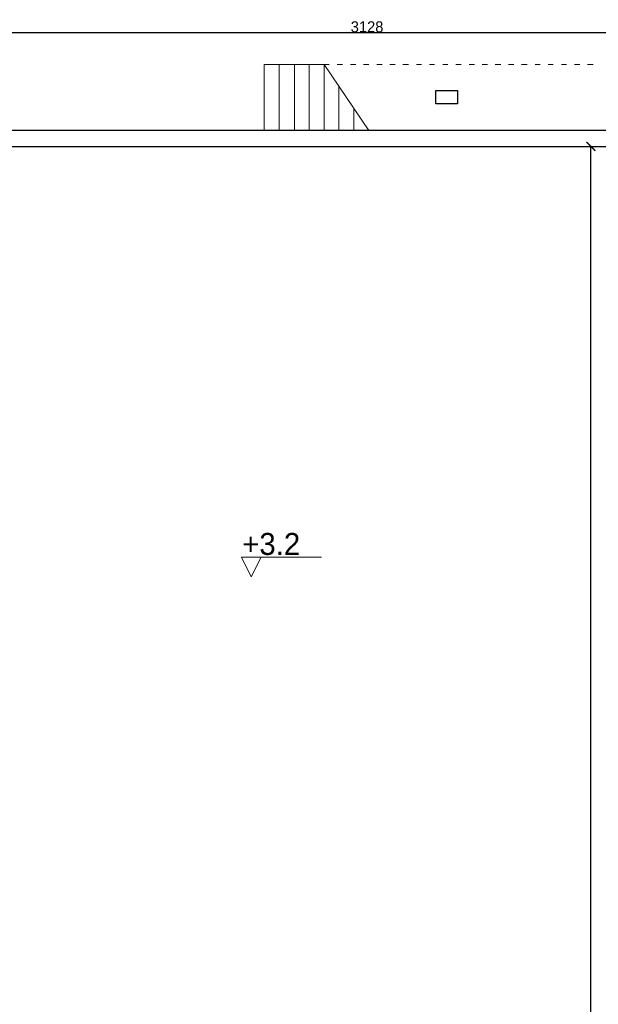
# Model space of a CAD drawing. Header units: centimetres. Extents: x -17621 to 77377, y -18613 to 66.
# Tile 70 of 173: x 7834 to 9151, y -8488 to -6246. Entities that reach past the tile are written whole.
import ezdxf

# ---------------------------------------------------------------- set-up
doc = ezdxf.new("R2010")
doc.units = ezdxf.units.CM
doc.layers.add('0-wymiarowanie rys.CAD', color=5, linetype='Continuous', lineweight=0, true_color=0x0000ff)
doc.layers.add('a_inwentaryzacja', color=141, linetype='Continuous', lineweight=0)
doc.layers.add('a_wymiarowanie', color=211, linetype='Continuous', lineweight=0)
for name, color, linetype in [('PDF2_A220 ŚCIANY WEWNĘTRZNE', 7, 'Continuous'), ('PDF2_A250 SCHODY', 7, 'Continuous'), ('PDF2_Wymiary', 7, 'Continuous'), ('PDF5_A710 OZNACZENIA KOMUNIKACJI', 7, 'Continuous'), ('PDF5_Text', 7, 'Continuous')]:
    doc.layers.add(name, color=color, linetype=linetype)
doc.styles.add('PDF Century Gothic', font='GOTHIC.TTF')
doc.dimstyles.new('ISO-25', dxfattribs={"dimtxt": 25, "dimasz": 20, "dimexe": 0.6, "dimexo": 0.375, "dimtad": 1, "dimdec": 0, "dimtxsty": 'PDF Century Gothic', "dimblk": 'ARCHTICK', "dimcen": 2.5, "dimadec": 1, "dimazin": 0, "dimtfac": 1, "dimtdec": 0, "dimtmove": 0, "dimatfit": 3, "dimldrblk": 'ARCHTICK', "dimfxl": 2, "dimfxlon": 1, "dimarcsym": 0})

# ---------------------------------------------------------------- blocks, each defined once
blk = doc.blocks.new('_ArchTick')
at = {"color": 0, "linetype": 'ByBlock', "const_width": 0.15}
blk.add_lwpolyline([(-0.5, -0.5), (0.5, 0.5)], dxfattribs=at)
blk = doc.blocks.new('*D588')
at = {"layer": 'a_wymiarowanie', "color": 0, "linetype": 'Continuous', "lineweight": -2, "transparency": 16777216}
for p, q in [((9132.1, -6534.8), (9134.7, -6534.8)), ((9134.1, -10829.9), (9134.1, -6534.8)), ((9132.1, -10829.9), (9134.7, -10829.9))]:
    blk.add_line(p, q, dxfattribs=at)
at = {"layer": 'Defpoints', "color": 0, "linetype": 'Continuous', "transparency": 16777216}
for p in [(7097.7, -6534.8), (9134.1, -6534.8), (7097.7, -10829.9)]:
    blk.add_point(p, dxfattribs=at)
at = {"layer": 'a_wymiarowanie', "color": 0, "linetype": 'Continuous', "lineweight": -2, "transparency": 16777216, "xscale": 20, "yscale": 20, "zscale": 20}
for p, rotation in [((9134.1, -6534.8), 90), ((9134.1, -10829.9), 270)]:
    blk.add_blockref('_ArchTick', p, dxfattribs=dict(at, rotation=rotation))
at = {"layer": 'a_wymiarowanie', "color": 0, "linetype": 'Continuous', "lineweight": 0, "transparency": 16777216, "insert": (9120.4, -8682.4), "char_height": 25, "attachment_point": 5, "rotation": 90, "style": 'PDF Century Gothic'}
blk.add_mtext('4295', dxfattribs=at)
blk = doc.blocks.new('*D1067')
at = {"layer": '0-wymiarowanie rys.CAD', "color": 0, "linetype": 'Continuous', "lineweight": -2, "transparency": 16777216}
for p, q in [((7060.5, -6278.6), (7060.5, -6276)), ((10188.9, -6276.6), (7060.5, -6276.6)), ((10188.9, -6278.6), (10188.9, -6276))]:
    blk.add_line(p, q, dxfattribs=at)
at = {"layer": 'Defpoints', "color": 0, "linetype": 'Continuous', "transparency": 16777216}
for p in [(7060.5, -6276.6), (7060.5, -6536.5), (10188.9, -6538.2)]:
    blk.add_point(p, dxfattribs=at)
at = {"layer": '0-wymiarowanie rys.CAD', "color": 0, "linetype": 'Continuous', "lineweight": -2, "transparency": 16777216, "xscale": 20, "yscale": 20, "zscale": 20, "rotation": 180}
blk.add_blockref('_ArchTick', (7060.5, -6276.6), dxfattribs=at)
at = {"layer": '0-wymiarowanie rys.CAD', "color": 0, "linetype": 'Continuous', "lineweight": -2, "transparency": 16777216, "xscale": 20, "yscale": 20, "zscale": 20}
blk.add_blockref('_ArchTick', (10188.9, -6276.6), dxfattribs=at)
at = {"layer": '0-wymiarowanie rys.CAD', "color": 0, "linetype": 'Continuous', "transparency": 16777216, "insert": (8624.7, -6262.8), "char_height": 25, "attachment_point": 5, "style": 'PDF Century Gothic'}
blk.add_mtext('3128', dxfattribs=at)

msp = doc.modelspace()

# ---------------------------------------------------------------- linework, layer by layer
at = {"layer": 'a_inwentaryzacja', "lineweight": 25}
msp.add_lwpolyline([(7097.7, -6574.5), (7097.7, -6534.8), (9272.8, -6534.8), (9272.8, -6658.4), (9299.9, -6658.4), (9299.9, -6498.4), (7060.5, -6498.4), (7060.5, -6574.5)], close=True, dxfattribs=at)
at = {"layer": 'PDF2_A220 ŚCIANY WEWNĘTRZNE', "lineweight": 25}
msp.add_lwpolyline([(8780.9, -6407.8), (8830.9, -6407.8), (8830.9, -6438.3), (8780.9, -6438.3)], close=True, dxfattribs=at)
at = {"layer": 'PDF2_A250 SCHODY', "lineweight": 5}
msp.add_lwpolyline([(8526.9, -6348.5), (8390.6, -6348.5), (8390.6, -6498.4), (8628.5, -6498.4)], close=True, dxfattribs=at)
for points in [[(8424.5, -6348.5), (8424.5, -6498.4)], [(8459.2, -6498.4), (8459.2, -6348.5)], [(8493, -6348.5), (8493, -6498.4)], [(8526.9, -6498.4), (8526.9, -6348.5)], [(8560.8, -6398.5), (8560.8, -6498.4)], [(8594.6, -6498.4), (8594.6, -6448.4)]]:
    msp.add_lwpolyline(points, dxfattribs=at)
at = {"layer": 'PDF2_Wymiary', "lineweight": 18}
for points in [[(8526.9, -6348.5), (8538.8, -6348.5)], [(8556.5, -6348.5), (8568.4, -6348.5)], [(8587, -6348.5), (8598.9, -6348.5)], [(8616.7, -6348.5), (8628.5, -6348.5)], [(8647.1, -6348.5), (8659, -6348.5)], [(8676.8, -6348.5), (8688.6, -6348.5)], [(8706.4, -6348.5), (8719.1, -6348.5)], [(8736.9, -6348.5), (8748.7, -6348.5)], [(8766.5, -6348.5), (8778.4, -6348.5)], [(8797, -6348.5), (8808.9, -6348.5)], [(8826.6, -6348.5), (8838.5, -6348.5)], [(8857.1, -6348.5), (8869, -6348.5)], [(8886.7, -6348.5), (8898.6, -6348.5)], [(8916.4, -6348.5), (8929.1, -6348.5)], [(8946.9, -6348.5), (8958.7, -6348.5)], [(8976.5, -6348.5), (8989.2, -6348.5)], [(9007, -6348.5), (9018.8, -6348.5)], [(9036.6, -6348.5), (9048.5, -6348.5)], [(9067.1, -6348.5), (9078.9, -6348.5)], [(9096.7, -6348.5), (9108.6, -6348.5)], [(9126.3, -6348.5), (9139, -6348.5)]]:
    msp.add_lwpolyline(points, dxfattribs=at)
at = {"layer": 'PDF5_A710 OZNACZENIA KOMUNIKACJI', "lineweight": 5}
msp.add_lwpolyline([(8338.8, -7469.9), (8383.6, -7469.9), (8338.8, -7469.9), (8360.8, -7514.8), (8383.6, -7469.9), (8338.8, -7469.9), (8360.8, -7514.8), (8383.6, -7469.9), (8520.8, -7469.9)], dxfattribs=at)

# ---------------------------------------------------------------- texts
at = {"layer": 'PDF5_Text', "insert": (8340.5, -7440.2), "char_height": 50, "attachment_point": 4, "style": 'PDF Century Gothic'}
msp.add_mtext('+3.2', dxfattribs=at)

# ---------------------------------------------------------------- dimensions: what is measured, and where the dimension line sits
at = {"layer": '0-wymiarowanie rys.CAD', "linetype": 'Continuous'}
dim = msp.add_linear_dim(base=(7060.5, -6276.6), p1=(10188.9, -6538.2), p2=(7060.5, -6536.5), dimstyle='ISO-25', dxfattribs=at)
dim.commit()
dim.dimension.update_dxf_attribs({"geometry": '*D1067', "text_midpoint": (8624.7, -6262.8)})
at = {"layer": 'a_wymiarowanie', "linetype": 'Continuous', "lineweight": 0}
dim = msp.add_linear_dim(base=(9134.1, -6534.8), p1=(7097.7, -10829.9), p2=(7097.7, -6534.8), angle=90, dimstyle='ISO-25', dxfattribs=at)
dim.commit()
dim.dimension.update_dxf_attribs({"geometry": '*D588', "text_midpoint": (9120.4, -8682.4)})

doc.saveas('drawing.dxf')
